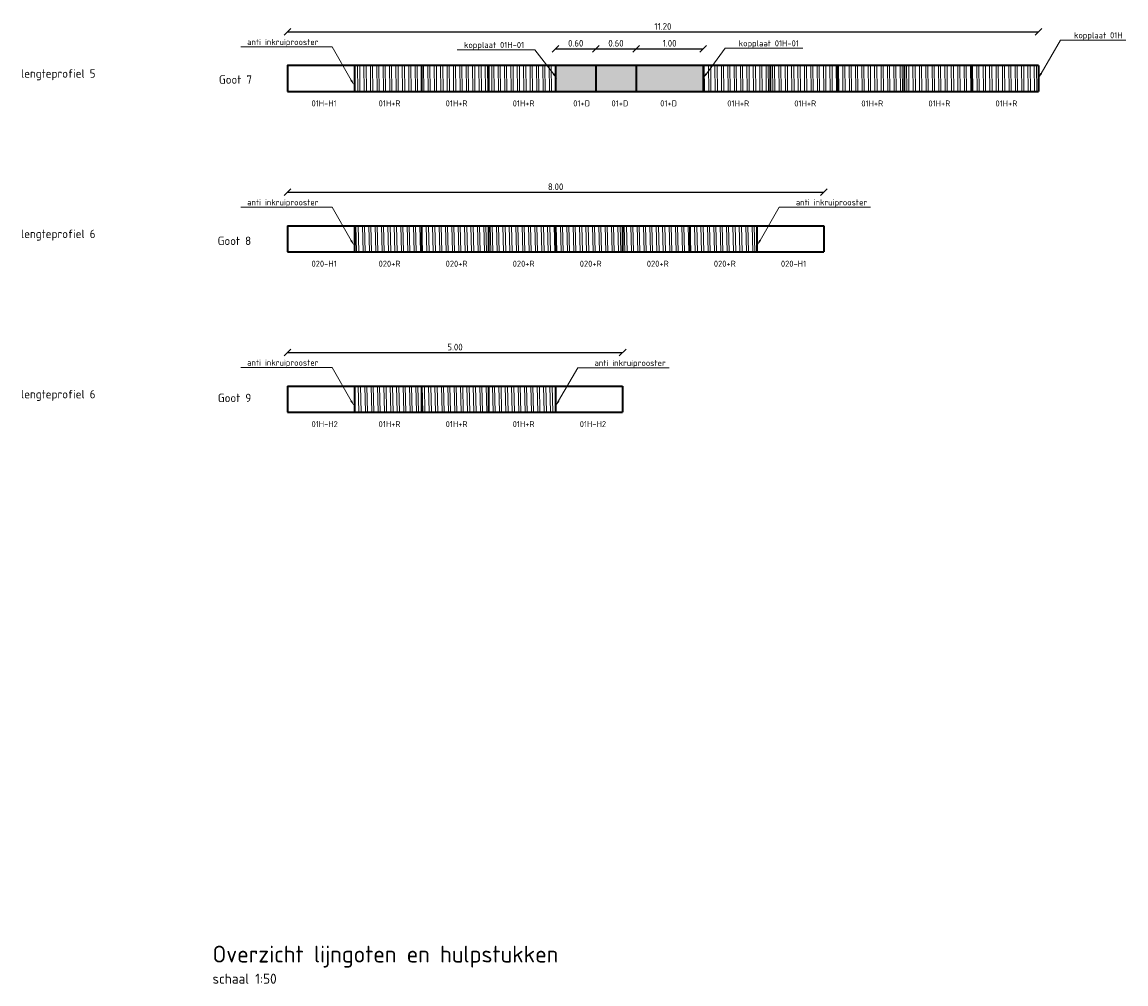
# Model space of a CAD drawing. Header units: metres. Extents: x 2158 to 2361, y 3646 to 3696.
# Tile 38 of 44: x 2233 to 2250, y 3652 to 3666. Entities that reach past the tile are written whole.
import ezdxf
from ezdxf import colors
from ezdxf.entities.mleader import LeaderData, LeaderLine
from ezdxf.math import Vec2, Vec3

# ---------------------------------------------------------------- set-up
doc = ezdxf.new("R2010")
doc.units = ezdxf.units.M
doc.header["$LTSCALE"] = 5
for name, color, linetype, lineweight in [('N-WE-RI-HWA_GOOT_LIJNGOOT-G gesloten', 1, 'Continuous', 35), ('N-WE-RI-HWA_GOOT_LIJNGOOT-rooster-V', 253, 'Continuous', 18), ('N-WE-RI-HWA_GOOT_LIJNGOOT-V gesloten', 253, 'Continuous', 18), ('N-WE-RI-HWA_GOOT_ROOSTERGOOT-T18', 10, 'Continuous', 18), ('X-XX-AL-PEIL-T18', 10, 'Continuous', 18), ('X-XX-AL-T18', 10, 'Continuous', 15)]:
    doc.layers.add(name, color=color, linetype=linetype, lineweight=lineweight)
doc.layers.add('TL00_HULPLAAG', color=211, linetype='Continuous', plot=False)
doc.layers.add('TM00_MAATVOERING', color=1, linetype='Continuous')
doc.styles.add('NLCS-ISO', font='NLCS-ISO.ttf')
doc.styles.add('NLCS-ISO-M50-T18', font='NLCS-ISO.ttf', dxfattribs={"height": 0.09})
doc.styles.add('NLCS-ISO-M50-T25', font='NLCS-ISO.ttf', dxfattribs={"height": 0.125})
doc.dimstyles.new('NLCS RODOR-DIM-050', dxfattribs={"dimscale": 0.05, "dimtxt": 2, "dimasz": 2, "dimexe": 1.25, "dimexo": 0.625, "dimtad": 1, "dimzin": 1, "dimdsep": 46, "dimtxsty": 'NLCS-ISO', "dimblk": 'OBLIQUE', "dimcen": 0, "dimse1": 1, "dimse2": 1, "dimclrd": 256, "dimclre": 1, "dimclrt": 256, "dimadec": 0, "dimazin": 0, "dimtfac": 1, "dimtmove": 2, "dimatfit": 3, "dimfxl": 1, "dimtolj": 1, "dimtzin": 0, "dimlwd": -1, "dimlwe": -1, "dimarcsym": 0})
pattern_1 = [(91.391563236, (-476140.9306, 118683.77328), (-0.095221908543, -0.002313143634), []), (91.391563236, (-476140.89963, 118683.80579), (-0.095221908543, -0.002313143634), [])]
pattern_2 = [(91.391563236, (-476160.59282, 118686.16324), (-0.095221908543, -0.002313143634), []), (91.391563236, (-476160.56185, 118686.19575), (-0.095221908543, -0.002313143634), [])]

# ---------------------------------------------------------------- blocks, each defined once
blk = doc.blocks.new('_Oblique')
at = {"color": 0, "linetype": 'ByBlock', "lineweight": -2}
blk.add_line((-0.5, -0.5), (0.5, 0.5), dxfattribs=at)
blk = doc.blocks.new('*D16')
at = {"layer": 'Defpoints', "color": 0, "transparency": 16777216}
for p in [(2248.58, 3665.814), (2237.38, 3665.314), (2248.58, 3665.314)]:
    blk.add_point(p, dxfattribs=at)
at = {"layer": 'TM00_MAATVOERING', "transparency": 16777216}
blk.add_line((2237.38, 3665.814), (2248.58, 3665.814), dxfattribs=at)
at = {"layer": 'TM00_MAATVOERING', "transparency": 16777216, "xscale": 0.1, "yscale": 0.1, "zscale": 0.1, "rotation": 180}
blk.add_blockref('_Oblique', (2237.38, 3665.814), dxfattribs=at)
at = {"layer": 'TM00_MAATVOERING', "transparency": 16777216, "xscale": 0.1, "yscale": 0.1, "zscale": 0.1}
blk.add_blockref('_Oblique', (2248.58, 3665.814), dxfattribs=at)
at = {"layer": 'TM00_MAATVOERING', "transparency": 16777216, "insert": (2242.98, 3665.896), "char_height": 0.1, "attachment_point": 5, "style": 'NLCS-ISO'}
blk.add_mtext('\\A1;11.20', dxfattribs=at)
blk = doc.blocks.new('*D17')
at = {"layer": 'Defpoints', "color": 0, "transparency": 16777216}
for p in [(2241.98, 3665.564), (2241.38, 3665.314), (2241.98, 3665.314)]:
    blk.add_point(p, dxfattribs=at)
at = {"layer": 'TM00_MAATVOERING', "transparency": 16777216}
blk.add_line((2241.38, 3665.564), (2241.98, 3665.564), dxfattribs=at)
at = {"layer": 'TM00_MAATVOERING', "transparency": 16777216, "xscale": 0.1, "yscale": 0.1, "zscale": 0.1, "rotation": 180}
blk.add_blockref('_Oblique', (2241.38, 3665.564), dxfattribs=at)
at = {"layer": 'TM00_MAATVOERING', "transparency": 16777216, "xscale": 0.1, "yscale": 0.1, "zscale": 0.1}
blk.add_blockref('_Oblique', (2241.98, 3665.564), dxfattribs=at)
at = {"layer": 'TM00_MAATVOERING', "transparency": 16777216, "insert": (2241.68, 3665.646), "char_height": 0.1, "attachment_point": 5, "style": 'NLCS-ISO'}
blk.add_mtext('\\A1;0.60', dxfattribs=at)
blk = doc.blocks.new('*D18')
at = {"layer": 'Defpoints', "color": 0, "transparency": 16777216}
for p in [(2242.58, 3665.564), (2241.98, 3665.314), (2242.58, 3665.314)]:
    blk.add_point(p, dxfattribs=at)
at = {"layer": 'TM00_MAATVOERING', "transparency": 16777216}
blk.add_line((2241.98, 3665.564), (2242.58, 3665.564), dxfattribs=at)
at = {"layer": 'TM00_MAATVOERING', "transparency": 16777216, "xscale": 0.1, "yscale": 0.1, "zscale": 0.1, "rotation": 180}
blk.add_blockref('_Oblique', (2241.98, 3665.564), dxfattribs=at)
at = {"layer": 'TM00_MAATVOERING', "transparency": 16777216, "xscale": 0.1, "yscale": 0.1, "zscale": 0.1}
blk.add_blockref('_Oblique', (2242.58, 3665.564), dxfattribs=at)
at = {"layer": 'TM00_MAATVOERING', "transparency": 16777216, "insert": (2242.28, 3665.646), "char_height": 0.1, "attachment_point": 5, "style": 'NLCS-ISO'}
blk.add_mtext('\\A1;0.60', dxfattribs=at)
blk = doc.blocks.new('*D19')
at = {"layer": 'Defpoints', "color": 0, "transparency": 16777216}
for p in [(2245.38, 3663.424), (2237.38, 3662.924), (2245.38, 3662.924)]:
    blk.add_point(p, dxfattribs=at)
at = {"layer": 'TM00_MAATVOERING', "transparency": 16777216}
blk.add_line((2237.38, 3663.424), (2245.38, 3663.424), dxfattribs=at)
at = {"layer": 'TM00_MAATVOERING', "transparency": 16777216, "xscale": 0.1, "yscale": 0.1, "zscale": 0.1, "rotation": 180}
blk.add_blockref('_Oblique', (2237.38, 3663.424), dxfattribs=at)
at = {"layer": 'TM00_MAATVOERING', "transparency": 16777216, "xscale": 0.1, "yscale": 0.1, "zscale": 0.1}
blk.add_blockref('_Oblique', (2245.38, 3663.424), dxfattribs=at)
at = {"layer": 'TM00_MAATVOERING', "transparency": 16777216, "insert": (2241.38, 3663.506), "char_height": 0.1, "attachment_point": 5, "style": 'NLCS-ISO'}
blk.add_mtext('\\A1;8.00', dxfattribs=at)
blk = doc.blocks.new('*D20')
at = {"layer": 'Defpoints', "color": 0, "transparency": 16777216}
for p in [(2242.38, 3661.034), (2237.38, 3660.534), (2242.38, 3660.534)]:
    blk.add_point(p, dxfattribs=at)
at = {"layer": 'TM00_MAATVOERING', "transparency": 16777216}
blk.add_line((2237.38, 3661.034), (2242.38, 3661.034), dxfattribs=at)
at = {"layer": 'TM00_MAATVOERING', "transparency": 16777216, "xscale": 0.1, "yscale": 0.1, "zscale": 0.1, "rotation": 180}
blk.add_blockref('_Oblique', (2237.38, 3661.034), dxfattribs=at)
at = {"layer": 'TM00_MAATVOERING', "transparency": 16777216, "xscale": 0.1, "yscale": 0.1, "zscale": 0.1}
blk.add_blockref('_Oblique', (2242.38, 3661.034), dxfattribs=at)
at = {"layer": 'TM00_MAATVOERING', "transparency": 16777216, "insert": (2239.88, 3661.116), "char_height": 0.1, "attachment_point": 5, "style": 'NLCS-ISO'}
blk.add_mtext('\\A1;5.00', dxfattribs=at)
blk = doc.blocks.new('*D51')
at = {"layer": 'Defpoints', "color": 0, "transparency": 16777216}
for p in [(2243.58, 3665.564), (2242.58, 3665.314), (2243.58, 3665.314)]:
    blk.add_point(p, dxfattribs=at)
at = {"layer": 'TM00_MAATVOERING', "transparency": 16777216}
blk.add_line((2242.58, 3665.564), (2243.58, 3665.564), dxfattribs=at)
at = {"layer": 'TM00_MAATVOERING', "transparency": 16777216, "xscale": 0.1, "yscale": 0.1, "zscale": 0.1, "rotation": 180}
blk.add_blockref('_Oblique', (2242.58, 3665.564), dxfattribs=at)
at = {"layer": 'TM00_MAATVOERING', "transparency": 16777216, "xscale": 0.1, "yscale": 0.1, "zscale": 0.1}
blk.add_blockref('_Oblique', (2243.58, 3665.564), dxfattribs=at)
at = {"layer": 'TM00_MAATVOERING', "transparency": 16777216, "insert": (2243.08, 3665.646), "char_height": 0.1, "attachment_point": 5, "style": 'NLCS-ISO'}
blk.add_mtext('\\A1;1.00', dxfattribs=at)

msp = doc.modelspace()

# ---------------------------------------------------------------- hatches: boundary and pattern name
at = {"layer": 'N-WE-RI-HWA_GOOT_LIJNGOOT-rooster-V'}
h = msp.add_hatch(dxfattribs=at)
h.set_pattern_fill('ANSI32', color=256, scale=0.01, angle=45.5862)
h.set_pattern_definition([(90.586166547, (-119445.5504, -473078.0938), (-0.095245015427, -0.000974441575), []), (90.586166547, (-119445.51898, -473078.06173), (-0.095245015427, -0.000974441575), [])])
h.paths.add_polyline_path([(2241.38, 3665.315), (2240.38, 3665.315), (2240.38, 3664.925), (2241.38, 3664.925)])
h.paths.add_polyline_path([(2240.38, 3665.315), (2239.38, 3665.315), (2239.38, 3664.925), (2240.38, 3664.925)])
h.paths.add_polyline_path([(2239.38, 3665.315), (2238.38, 3665.315), (2238.38, 3664.925), (2239.38, 3664.925)])
h = msp.add_hatch(dxfattribs=at)
h.set_pattern_fill('ANSI32', color=256, scale=0.01, angle=45.5862)
h.set_pattern_definition([(90.586166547, (-119445.6504, -473078.09427), (-0.095245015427, -0.000974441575), []), (90.586166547, (-119445.61898, -473078.06219), (-0.095245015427, -0.000974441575), [])])
h.paths.add_polyline_path([(2244.58, 3665.314), (2243.58, 3665.314), (2243.58, 3664.924), (2244.58, 3664.924)])
h.paths.add_polyline_path([(2245.58, 3665.314), (2244.58, 3665.314), (2244.58, 3664.924), (2245.58, 3664.924)])
h.paths.add_polyline_path([(2246.58, 3665.314), (2245.58, 3665.314), (2245.58, 3664.924), (2246.58, 3664.924)])
h.paths.add_polyline_path([(2247.58, 3665.314), (2246.58, 3665.314), (2246.58, 3664.924), (2247.58, 3664.924)])
h.paths.add_polyline_path([(2248.58, 3665.314), (2247.58, 3665.314), (2247.58, 3664.924), (2248.58, 3664.924)])
h = msp.add_hatch(dxfattribs=at)
h.set_pattern_fill('ANSI32', color=256, scale=0.01, angle=46.3916)
h.set_pattern_definition(pattern_2)
h.paths.add_polyline_path([(2239.38, 3662.534), (2239.38, 3662.924), (2238.38, 3662.924), (2238.38, 3662.534)])
h = msp.add_hatch(dxfattribs=at)
h.set_pattern_fill('ANSI32', color=256, scale=0.01, angle=46.3916)
h.set_pattern_definition(pattern_2)
h.paths.add_polyline_path([(2240.38, 3662.534), (2240.38, 3662.924), (2239.38, 3662.924), (2239.38, 3662.534)])
h = msp.add_hatch(dxfattribs=at)
h.set_pattern_fill('ANSI32', color=256, scale=0.01, angle=46.3916)
h.set_pattern_definition(pattern_2)
h.paths.add_polyline_path([(2241.38, 3662.534), (2241.38, 3662.924), (2240.38, 3662.924), (2240.38, 3662.534)])
h = msp.add_hatch(dxfattribs=at)
h.set_pattern_fill('ANSI32', color=256, scale=0.01, angle=46.3916)
h.set_pattern_definition(pattern_2)
h.paths.add_polyline_path([(2242.38, 3662.534), (2242.38, 3662.924), (2241.38, 3662.924), (2241.38, 3662.534)])
h = msp.add_hatch(dxfattribs=at)
h.set_pattern_fill('ANSI32', color=256, scale=0.01, angle=46.3916)
h.set_pattern_definition(pattern_2)
h.paths.add_polyline_path([(2243.38, 3662.534), (2243.38, 3662.924), (2242.38, 3662.924), (2242.38, 3662.534)])
h = msp.add_hatch(dxfattribs=at)
h.set_pattern_fill('ANSI32', color=256, scale=0.01, angle=46.3916)
h.set_pattern_definition(pattern_2)
h.paths.add_polyline_path([(2244.38, 3662.534), (2244.38, 3662.924), (2243.38, 3662.924), (2243.38, 3662.534)])
h = msp.add_hatch(dxfattribs=at)
h.set_pattern_fill('ANSI32', color=256, scale=0.01, angle=46.3916)
h.set_pattern_definition(pattern_1)
h.paths.add_polyline_path([(2239.38, 3660.144), (2239.38, 3660.534), (2238.38, 3660.534), (2238.38, 3660.144)])
h = msp.add_hatch(dxfattribs=at)
h.set_pattern_fill('ANSI32', color=256, scale=0.01, angle=46.3916)
h.set_pattern_definition(pattern_1)
h.paths.add_polyline_path([(2240.38, 3660.144), (2240.38, 3660.534), (2239.38, 3660.534), (2239.38, 3660.144)])
h = msp.add_hatch(dxfattribs=at)
h.set_pattern_fill('ANSI32', color=256, scale=0.01, angle=46.3916)
h.set_pattern_definition(pattern_1)
h.paths.add_polyline_path([(2241.38, 3660.144), (2241.38, 3660.534), (2240.38, 3660.534), (2240.38, 3660.144)])
at = {"layer": 'N-WE-RI-HWA_GOOT_LIJNGOOT-V gesloten'}
h = msp.add_hatch(color=256, dxfattribs=at)
h.dxf.hatch_style = 1
h.paths.add_polyline_path([(2243.58, 3665.314), (2242.58, 3665.314), (2242.58, 3664.924), (2243.58, 3664.924)])
h.paths.add_polyline_path([(2242.58, 3665.314), (2241.58, 3665.314), (2241.58, 3664.924), (2242.58, 3664.924)])
h.paths.add_polyline_path([(2241.58, 3665.314), (2241.38, 3665.314), (2241.38, 3664.924), (2241.58, 3664.924)])

# ---------------------------------------------------------------- linework, layer by layer
at = {"layer": 'N-WE-RI-HWA_GOOT_LIJNGOOT-G gesloten'}
for points in [[(2241.38, 3665.314), (2237.38, 3665.314), (2237.38, 3664.925)], [(2238.38, 3665.315), (2238.38, 3664.925)], [(2239.38, 3665.315), (2239.38, 3664.925)], [(2240.38, 3665.315), (2240.38, 3664.925)], [(2241.38, 3665.315), (2241.38, 3664.925)], [(2243.58, 3665.314), (2241.38, 3665.314)], [(2241.98, 3665.314), (2241.98, 3664.924)], [(2242.58, 3665.314), (2242.58, 3664.924)], [(2243.58, 3665.314), (2243.58, 3664.924)], [(2248.58, 3665.314), (2243.58, 3665.314)], [(2244.58, 3665.314), (2244.58, 3664.924)], [(2245.58, 3665.314), (2245.58, 3664.924)], [(2246.58, 3665.314), (2246.58, 3664.924)], [(2247.58, 3665.314), (2247.58, 3664.924)], [(2248.58, 3665.314), (2248.58, 3664.924)], [(2237.38, 3664.924), (2241.38, 3664.924)], [(2241.38, 3664.924), (2243.58, 3664.924)], [(2243.58, 3664.924), (2248.58, 3664.924)], [(2237.38, 3662.924), (2245.38, 3662.924)], [(2237.38, 3662.924), (2237.38, 3662.534)], [(2238.38, 3662.924), (2238.38, 3662.534)], [(2239.38, 3662.924), (2239.38, 3662.534)], [(2240.38, 3662.924), (2240.38, 3662.534)], [(2241.38, 3662.924), (2241.38, 3662.534)], [(2242.38, 3662.924), (2242.38, 3662.534)], [(2243.38, 3662.924), (2243.38, 3662.534)], [(2244.38, 3662.924), (2244.38, 3662.534)], [(2245.38, 3662.924), (2245.38, 3662.534)], [(2237.38, 3662.534), (2245.38, 3662.534)], [(2237.38, 3660.534), (2242.38, 3660.534)], [(2237.38, 3660.534), (2237.38, 3660.144)], [(2238.38, 3660.534), (2238.38, 3660.144)], [(2239.38, 3660.534), (2239.38, 3660.144)], [(2240.38, 3660.534), (2240.38, 3660.144)], [(2241.38, 3660.534), (2241.38, 3660.144)], [(2242.38, 3660.534), (2242.38, 3660.144)], [(2237.38, 3660.144), (2242.38, 3660.144)]]:
    msp.add_lwpolyline(points, dxfattribs=at)

# ---------------------------------------------------------------- texts
at = {"layer": 'N-WE-RI-HWA_GOOT_ROOSTERGOOT-T18'}
for s, height, style, p in [('Goot 7', 0.125, 'NLCS-ISO-M50-T25', (2236.359, 3665.042)), ('01H-H1', 0.09, 'NLCS-ISO-M50-T18', (2237.74, 3664.704)), ('01H+R', 0.09, 'NLCS-ISO-M50-T18', (2238.74, 3664.704)), ('01H+R', 0.09, 'NLCS-ISO-M50-T18', (2239.74, 3664.704)), ('01H+R', 0.09, 'NLCS-ISO-M50-T18', (2240.74, 3664.704)), ('01+D', 0.09, 'NLCS-ISO-M50-T18', (2241.643, 3664.704)), ('01+D', 0.09, 'NLCS-ISO-M50-T18', (2242.213, 3664.704)), ('01+D', 0.09, 'NLCS-ISO-M50-T18', (2242.94, 3664.704)), ('01H+R', 0.09, 'NLCS-ISO-M50-T18', (2243.94, 3664.703)), ('01H+R', 0.09, 'NLCS-ISO-M50-T18', (2244.94, 3664.703)), ('01H+R', 0.09, 'NLCS-ISO-M50-T18', (2245.94, 3664.703)), ('01H+R', 0.09, 'NLCS-ISO-M50-T18', (2246.94, 3664.703)), ('01H+R', 0.09, 'NLCS-ISO-M50-T18', (2247.94, 3664.703)), ('Goot 8', 0.125, 'NLCS-ISO-M50-T25', (2236.34, 3662.638)), ('020-H1', 0.09, 'NLCS-ISO-M50-T18', (2237.74, 3662.314)), ('020+R', 0.09, 'NLCS-ISO-M50-T18', (2238.74, 3662.314)), ('020+R', 0.09, 'NLCS-ISO-M50-T18', (2239.74, 3662.314)), ('020+R', 0.09, 'NLCS-ISO-M50-T18', (2240.74, 3662.314)), ('020+R', 0.09, 'NLCS-ISO-M50-T18', (2241.74, 3662.314)), ('020+R', 0.09, 'NLCS-ISO-M50-T18', (2242.74, 3662.314)), ('020+R', 0.09, 'NLCS-ISO-M50-T18', (2243.74, 3662.314)), ('020-H1', 0.09, 'NLCS-ISO-M50-T18', (2244.74, 3662.314)), ('01H-H2', 0.09, 'NLCS-ISO-M50-T18', (2237.74, 3659.923)), ('01H+R', 0.09, 'NLCS-ISO-M50-T18', (2238.74, 3659.923)), ('01H+R', 0.09, 'NLCS-ISO-M50-T18', (2239.74, 3659.923)), ('01H+R', 0.09, 'NLCS-ISO-M50-T18', (2240.74, 3659.923)), ('01H-H2', 0.09, 'NLCS-ISO-M50-T18', (2241.74, 3659.923))]:
    msp.add_text(s, height=height, dxfattribs=dict(at, style=style)).set_placement(p)
at = {"layer": 'N-WE-RI-HWA_GOOT_ROOSTERGOOT-T18', "style": 'NLCS-ISO-M50-T25'}
msp.add_text('Goot 9', height=0.125, rotation=360, dxfattribs=at).set_placement((2236.343, 3660.296))
at = {"layer": 'TL00_HULPLAAG', "style": 'NLCS-ISO-M50-T25'}
for s, p in [('lengteprofiel 5', (2233.408, 3665.132)), ('lengteprofiel 6', (2233.408, 3662.742)), ('lengteprofiel 6', (2233.408, 3660.352))]:
    msp.add_text(s, height=0.125, rotation=0, dxfattribs=at).set_placement(p)
at = {"layer": 'X-XX-AL-T18', "insert": (2236.263, 3652.192), "char_height": 0.25, "width": 5.84136, "attachment_point": 1, "style": 'NLCS-ISO-M50-T18'}
msp.add_mtext('{\\C4;Overzicht lijngoten en hulpstukken\\P\\H0.6x;\\C3;schaal 1:50}', dxfattribs=at)

# ---------------------------------------------------------------- dimensions: what is measured, and where the dimension line sits
at = {"layer": 'TM00_MAATVOERING'}
for base, p1, p2, picture, middle in [((2248.58, 3665.814), (2237.38, 3665.314), (2248.58, 3665.314), '*D16', (2242.98, 3665.896)), ((2241.98, 3665.564), (2241.38, 3665.314), (2241.98, 3665.314), '*D17', (2241.68, 3665.646)), ((2242.58, 3665.564), (2241.98, 3665.314), (2242.58, 3665.314), '*D18', (2242.28, 3665.646)), ((2243.58, 3665.564), (2242.58, 3665.314), (2243.58, 3665.314), '*D51', (2243.08, 3665.646)), ((2245.38, 3663.424), (2237.38, 3662.924), (2245.38, 3662.924), '*D19', (2241.38, 3663.506)), ((2242.38, 3661.034), (2237.38, 3660.534), (2242.38, 3660.534), '*D20', (2239.88, 3661.116))]:
    dim = msp.add_linear_dim(base=base, p1=p1, p2=p2, dimstyle='NLCS RODOR-DIM-050', dxfattribs=at)
    dim.commit()
    dim.dimension.update_dxf_attribs({"geometry": picture, "text_midpoint": middle})

# ---------------------------------------------------------------- leaders
at = {"layer": 'X-XX-AL-PEIL-T18'}
ml = msp.add_multileader_mtext('Standard', dxfattribs=at)
ml.set_content('anti inkruiprooster ', color=256, style='NLCS-ISO-M50-T18')
ml.set_leader_properties(color=256, linetype='ByLayer', lineweight=-1)
ml.build(insert=Vec2(0, 0))
ml.multileader.update_dxf_attribs({"text_left_attachment_type": 5, "text_right_attachment_type": 5, "dogleg_length": 0.9, "arrow_head_size": 0.09})
ctx = ml.context
ctx.base_point, ctx.char_height, ctx.arrow_head_size, ctx.landing_gap_size, ctx.plane_origin = Vec3(2236.762, 3665.592), 0.09, 0.09, 0.018, Vec3(2238.376, 3665.019)
ctx.left_attachment, ctx.right_attachment = 5, 5
notes = []
notes.append((ctx, [(0, (1, 1, 0), (2238.046, 3665.592), (-1, 0), 0.23, [(0, [(2238.376, 3665.019)], 0, [])])]))
ctx.mtext.insert, ctx.mtext.flow_direction = Vec3(2236.78, 3665.709), 5
ml = msp.add_multileader_mtext('Standard', dxfattribs=at)
ml.set_content('kopplaat 01H-01', color=256, style='NLCS-ISO-M50-T18')
ml.set_leader_properties(color=256, linetype='ByLayer', lineweight=-1)
ml.build(insert=Vec2(0, 0))
ml.multileader.update_dxf_attribs({"text_left_attachment_type": 5, "text_right_attachment_type": 5, "dogleg_length": 0.9, "arrow_head_size": 0.09})
ctx = ml.context
ctx.base_point, ctx.char_height, ctx.arrow_head_size, ctx.landing_gap_size, ctx.plane_origin = Vec3(2244.092, 3665.572), 0.09, 0.09, 0.018, Vec3(2243.577, 3665.119)
ctx.left_attachment, ctx.right_attachment = 5, 5
notes.append((ctx, [(0, (1, 1, 0), (2243.908, 3665.572), (1, 0), 0.184, [(0, [(2243.577, 3665.119)], 0, [])])]))
ctx.mtext.insert, ctx.mtext.flow_direction = Vec3(2244.11, 3665.689), 5
ml = msp.add_multileader_mtext('Standard', dxfattribs=at)
ml.set_content('kopplaat 01H', color=256, style='NLCS-ISO-M50-T18')
ml.set_leader_properties(color=256, linetype='ByLayer', lineweight=-1)
ml.build(insert=Vec2(0, 0))
ml.multileader.update_dxf_attribs({"text_left_attachment_type": 5, "text_right_attachment_type": 5, "dogleg_length": 0.9, "arrow_head_size": 0.09})
ctx = ml.context
ctx.base_point, ctx.char_height, ctx.arrow_head_size, ctx.landing_gap_size, ctx.plane_origin = Vec3(2249.092, 3665.693), 0.09, 0.09, 0.018, Vec3(2248.577, 3665.119)
ctx.left_attachment, ctx.right_attachment = 5, 5
notes.append((ctx, [(0, (1, 1, 0), (2248.908, 3665.693), (1, 0), 0.184, [(0, [(2248.577, 3665.119)], 0, [])])]))
ctx.mtext.insert, ctx.mtext.flow_direction = Vec3(2249.11, 3665.81), 5
ml = msp.add_multileader_mtext('Standard', dxfattribs=at)
ml.set_content('kopplaat 01H-01', color=256, style='NLCS-ISO-M50-T18')
ml.set_leader_properties(color=256, linetype='ByLayer', lineweight=-1)
ml.build(insert=Vec2(0, 0))
ml.multileader.update_dxf_attribs({"text_left_attachment_type": 5, "text_right_attachment_type": 5, "dogleg_length": 0.9, "arrow_head_size": 0.09})
ctx = ml.context
ctx.base_point, ctx.char_height, ctx.arrow_head_size, ctx.landing_gap_size, ctx.plane_origin = Vec3(2239.995, 3665.548), 0.09, 0.09, 0.018, Vec3(2241.402, 3665.119)
ctx.left_attachment, ctx.right_attachment = 5, 5
notes.append((ctx, [(0, (1, 1, 0), (2241.071, 3665.548), (-1, 0), 0.184, [(0, [(2241.402, 3665.119)], 0, [])])]))
ctx.mtext.insert, ctx.mtext.flow_direction = Vec3(2240.013, 3665.665), 5
ml = msp.add_multileader_mtext('Standard', dxfattribs=at)
ml.set_content('anti inkruiprooster ', color=256, style='NLCS-ISO-M50-T18')
ml.set_leader_properties(color=256, linetype='ByLayer', lineweight=-1)
ml.build(insert=Vec2(0, 0))
ml.multileader.update_dxf_attribs({"text_left_attachment_type": 5, "text_right_attachment_type": 5, "dogleg_length": 0.9, "arrow_head_size": 0.09})
ctx = ml.context
ctx.base_point, ctx.char_height, ctx.arrow_head_size, ctx.landing_gap_size, ctx.plane_origin = Vec3(2236.762, 3663.202), 0.09, 0.09, 0.018, Vec3(2238.376, 3662.629)
ctx.left_attachment, ctx.right_attachment = 5, 5
notes.append((ctx, [(0, (1, 1, 0), (2238.046, 3663.202), (-1, 0), 0.23, [(0, [(2238.376, 3662.629)], 0, [])])]))
ctx.mtext.insert, ctx.mtext.flow_direction = Vec3(2236.78, 3663.319), 5
ml = msp.add_multileader_mtext('Standard', dxfattribs=at)
ml.set_content('anti inkruiprooster ', color=256, style='NLCS-ISO-M50-T18')
ml.set_leader_properties(color=256, linetype='ByLayer', lineweight=-1)
ml.build(insert=Vec2(0, 0))
ml.multileader.update_dxf_attribs({"text_left_attachment_type": 5, "text_right_attachment_type": 5, "dogleg_length": 0.9, "arrow_head_size": 0.09})
ctx = ml.context
ctx.base_point, ctx.char_height, ctx.arrow_head_size, ctx.landing_gap_size, ctx.plane_origin = Vec3(2244.945, 3663.202), 0.09, 0.09, 0.018, Vec3(2244.384, 3662.629)
ctx.left_attachment, ctx.right_attachment = 5, 5
notes.append((ctx, [(0, (1, 1, 0), (2244.715, 3663.202), (1, 0), 0.23, [(0, [(2244.384, 3662.629)], 0, [])])]))
ctx.mtext.insert, ctx.mtext.flow_direction = Vec3(2244.963, 3663.319), 5
ml = msp.add_multileader_mtext('Standard', dxfattribs=at)
ml.set_content('anti inkruiprooster ', color=256, style='NLCS-ISO-M50-T18')
ml.set_leader_properties(color=256, linetype='ByLayer', lineweight=-1)
ml.build(insert=Vec2(0, 0))
ml.multileader.update_dxf_attribs({"text_left_attachment_type": 5, "text_right_attachment_type": 5, "dogleg_length": 0.9, "arrow_head_size": 0.09})
ctx = ml.context
ctx.base_point, ctx.char_height, ctx.arrow_head_size, ctx.landing_gap_size, ctx.plane_origin = Vec3(2236.762, 3660.812), 0.09, 0.09, 0.018, Vec3(2238.376, 3660.239)
ctx.left_attachment, ctx.right_attachment = 5, 5
notes.append((ctx, [(0, (1, 1, 0), (2238.046, 3660.812), (-1, 0), 0.23, [(0, [(2238.376, 3660.239)], 0, [])])]))
ctx.mtext.insert, ctx.mtext.flow_direction = Vec3(2236.78, 3660.929), 5
ml = msp.add_multileader_mtext('Standard', dxfattribs=at)
ml.set_content('anti inkruiprooster ', color=256, style='NLCS-ISO-M50-T18')
ml.set_leader_properties(color=256, linetype='ByLayer', lineweight=-1)
ml.build(insert=Vec2(0, 0))
ml.multileader.update_dxf_attribs({"text_left_attachment_type": 5, "text_right_attachment_type": 5, "dogleg_length": 0.9, "arrow_head_size": 0.09})
ctx = ml.context
ctx.base_point, ctx.char_height, ctx.arrow_head_size, ctx.landing_gap_size, ctx.plane_origin = Vec3(2241.941, 3660.808), 0.09, 0.09, 0.018, Vec3(2241.38, 3660.235)
ctx.left_attachment, ctx.right_attachment = 5, 5
notes.append((ctx, [(0, (1, 1, 0), (2241.711, 3660.808), (1, 0), 0.23, [(0, [(2241.38, 3660.235)], 0, [])])]))
ctx.mtext.insert, ctx.mtext.flow_direction = Vec3(2241.959, 3660.925), 5
for ctx, leaders in notes:
    for number, flags, end, landing, length, lines in leaders:
        leader = LeaderData()
        leader.index, (leader.has_last_leader_line, leader.has_dogleg_vector, leader.attachment_direction) = number, flags
        leader.last_leader_point, leader.dogleg_vector, leader.dogleg_length = Vec3(end), Vec3(landing), length
        for number, points, colour, breaks in lines:
            line = LeaderLine()
            line.index, line.vertices, line.color, line.breaks = number, Vec3.list(points), colors.encode_raw_color(colour), breaks
            leader.lines.append(line)
        ctx.leaders.append(leader)

doc.saveas('drawing.dxf')
